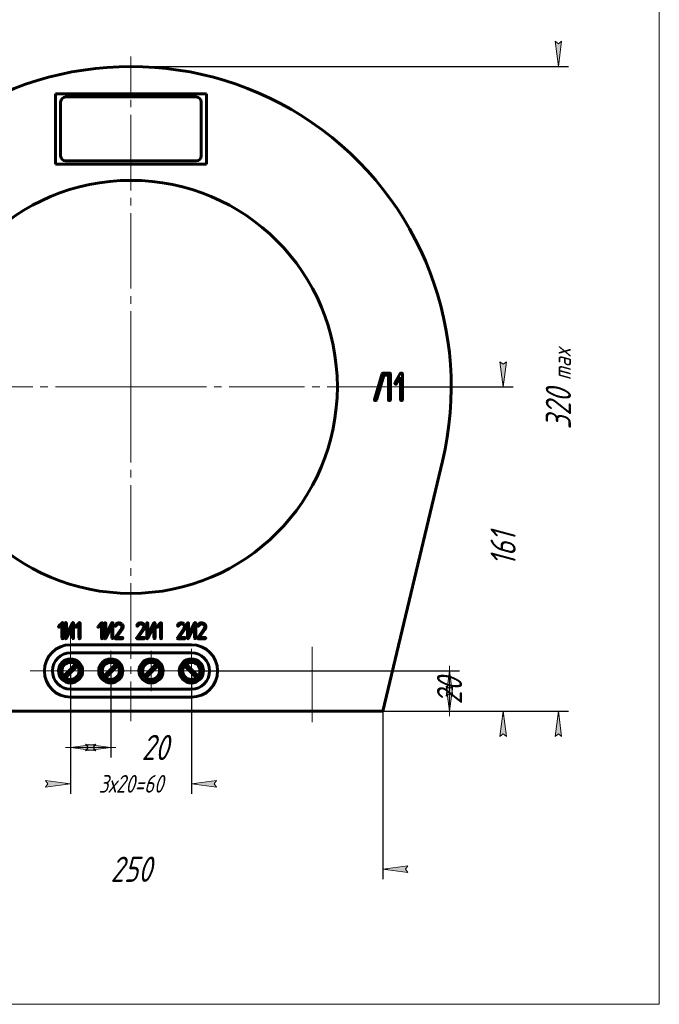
# Model space of a CAD drawing. Header units: millimetres. Extents: x 0 to 210, y 0 to 297.
# Tile 2 of 3: x 83 to 210, y 0 to 195. Entities that reach past the tile are written whole.
import ezdxf

# ---------------------------------------------------------------- set-up
doc = ezdxf.new("R2010")
doc.units = ezdxf.units.MM
for name, pattern in [('K5LT_AXLED', [19.5, 15, -1.5, 1.5, -1.5]), ('K5LT_BASIC', [0]), ('K5LT_THIN', [0])]:
    doc.linetypes.add(name, pattern=pattern)
doc.layers.add('Системный слой', color=7, linetype='Continuous')
doc.styles.add('KDIMTEXTSTYLE', font='GOST_AU.SHX', dxfattribs={"width": 0.96, "oblique": 15, "height": 5})
doc.dimstyles.new('KDIMSTYLE (0.40)', dxfattribs={"dimtxt": 5, "dimasz": 1, "dimexe": 2, "dimexo": 0, "dimgap": 1, "dimtad": 1, "dimlfac": 2.5, "dimtxsty": 'KDIMTEXTSTYLE', "dimsah": 1, "dimcen": 0, "dimdle": 1, "dimadec": 0, "dimazin": 0, "dimtfac": 0.667, "dimtmove": 0, "dimatfit": 3, "dimfxl": 1, "dimtvp": 1, "dimtolj": 1, "dimtzin": 0, "dimarcsym": 0})

# ---------------------------------------------------------------- blocks, each defined once
blk = doc.blocks.new('U0')
at = {"layer": 'Системный слой', "color": 30, "linetype": 'K5LT_AXLED', "lineweight": 18, "true_color": 0xff8000}
for q in [(105.05, 188.17), (39.48, 122.58), (170.65, 122.58), (105.05, 56.18)]:
    blk.add_line((105.05, 122.58), q, dxfattribs=at)
blk = doc.blocks.new('U1')
at = {"layer": 'Системный слой', "color": 30, "linetype": 'K5LT_AXLED', "lineweight": 18, "true_color": 0xff8000}
for q in [(93.05, 70.58), (88.65, 66.18), (97.45, 66.18), (93.05, 61.77)]:
    blk.add_line((93.05, 66.18), q, dxfattribs=at)
blk = doc.blocks.new('U2')
at = {"layer": 'Системный слой', "color": 30, "linetype": 'K5LT_AXLED', "lineweight": 18, "true_color": 0xff8000}
for q in [(93.05, 70.18), (89.05, 66.18), (97.05, 66.18), (93.05, 62.18)]:
    blk.add_line((93.05, 66.18), q, dxfattribs=at)
blk = doc.blocks.new('U3')
at = {"layer": 'Системный слой', "color": 30, "linetype": 'K5LT_AXLED', "lineweight": 18, "true_color": 0xff8000}
for q in [(93.05, 69.98), (89.25, 66.18), (96.85, 66.18), (93.05, 62.38)]:
    blk.add_line((93.05, 66.18), q, dxfattribs=at)
blk = doc.blocks.new('U4')
at = {"layer": 'Системный слой', "color": 30, "linetype": 'K5LT_AXLED', "lineweight": 18, "true_color": 0xff8000}
for q in [(93.05, 69.38), (89.85, 66.18), (96.25, 66.18), (93.05, 62.98)]:
    blk.add_line((93.05, 66.18), q, dxfattribs=at)
blk = doc.blocks.new('U5')
at = {"layer": 'Системный слой', "color": 30, "linetype": 'K5LT_AXLED', "lineweight": 18, "true_color": 0xff8000}
for q in [(93.05, 69.18), (90.05, 66.18), (96.05, 66.18), (93.05, 63.18)]:
    blk.add_line((93.05, 66.18), q, dxfattribs=at)
blk = doc.blocks.new('U6')
at = {"layer": 'Системный слой', "color": 30, "linetype": 'K5LT_AXLED', "lineweight": 18, "true_color": 0xff8000}
for q in [(93.05, 74.18), (85.05, 66.18), (101.05, 66.18), (93.05, 58.18)]:
    blk.add_line((93.05, 66.18), q, dxfattribs=at)
blk = doc.blocks.new('U7')
at = {"layer": 'Системный слой', "color": 30, "linetype": 'K5LT_AXLED', "lineweight": 18, "true_color": 0xff8000}
for q in [(117.05, 70.58), (112.65, 66.18), (121.45, 66.18), (117.05, 61.77)]:
    blk.add_line((117.05, 66.18), q, dxfattribs=at)
blk = doc.blocks.new('U8')
at = {"layer": 'Системный слой', "color": 30, "linetype": 'K5LT_AXLED', "lineweight": 18, "true_color": 0xff8000}
for q in [(117.05, 70.18), (113.05, 66.18), (121.05, 66.18), (117.05, 62.18)]:
    blk.add_line((117.05, 66.18), q, dxfattribs=at)
blk = doc.blocks.new('U9')
at = {"layer": 'Системный слой', "color": 30, "linetype": 'K5LT_AXLED', "lineweight": 18, "true_color": 0xff8000}
for q in [(117.05, 69.98), (113.25, 66.18), (120.85, 66.18), (117.05, 62.38)]:
    blk.add_line((117.05, 66.18), q, dxfattribs=at)
blk = doc.blocks.new('U10')
at = {"layer": 'Системный слой', "color": 30, "linetype": 'K5LT_AXLED', "lineweight": 18, "true_color": 0xff8000}
for q in [(117.05, 69.38), (113.85, 66.18), (120.25, 66.18), (117.05, 62.98)]:
    blk.add_line((117.05, 66.18), q, dxfattribs=at)
blk = doc.blocks.new('U11')
at = {"layer": 'Системный слой', "color": 30, "linetype": 'K5LT_AXLED', "lineweight": 18, "true_color": 0xff8000}
for q in [(117.05, 69.18), (114.05, 66.18), (120.05, 66.18), (117.05, 63.18)]:
    blk.add_line((117.05, 66.18), q, dxfattribs=at)
blk = doc.blocks.new('U12')
at = {"layer": 'Системный слой', "color": 30, "linetype": 'K5LT_AXLED', "lineweight": 18, "true_color": 0xff8000}
for q in [(101.05, 70.18), (97.05, 66.18), (105.05, 66.18), (101.05, 62.18)]:
    blk.add_line((101.05, 66.18), q, dxfattribs=at)
blk = doc.blocks.new('U13')
at = {"layer": 'Системный слой', "color": 30, "linetype": 'K5LT_AXLED', "lineweight": 18, "true_color": 0xff8000}
for q in [(101.05, 69.98), (97.25, 66.18), (104.85, 66.18), (101.05, 62.38)]:
    blk.add_line((101.05, 66.18), q, dxfattribs=at)
blk = doc.blocks.new('U14')
at = {"layer": 'Системный слой', "color": 30, "linetype": 'K5LT_AXLED', "lineweight": 18, "true_color": 0xff8000}
for q in [(101.05, 69.38), (97.85, 66.18), (104.25, 66.18), (101.05, 62.98)]:
    blk.add_line((101.05, 66.18), q, dxfattribs=at)
blk = doc.blocks.new('U15')
at = {"layer": 'Системный слой', "color": 30, "linetype": 'K5LT_AXLED', "lineweight": 18, "true_color": 0xff8000}
for q in [(101.05, 69.18), (98.05, 66.18), (104.05, 66.18), (101.05, 63.18)]:
    blk.add_line((101.05, 66.18), q, dxfattribs=at)
blk = doc.blocks.new('U16')
at = {"layer": 'Системный слой', "color": 30, "linetype": 'K5LT_AXLED', "lineweight": 18, "true_color": 0xff8000}
for q in [(109.05, 70.18), (105.05, 66.18), (113.05, 66.18), (109.05, 62.18)]:
    blk.add_line((109.05, 66.18), q, dxfattribs=at)
blk = doc.blocks.new('U17')
at = {"layer": 'Системный слой', "color": 30, "linetype": 'K5LT_AXLED', "lineweight": 18, "true_color": 0xff8000}
for q in [(109.05, 69.98), (105.25, 66.18), (112.85, 66.18), (109.05, 62.38)]:
    blk.add_line((109.05, 66.18), q, dxfattribs=at)
blk = doc.blocks.new('U18')
at = {"layer": 'Системный слой', "color": 30, "linetype": 'K5LT_AXLED', "lineweight": 18, "true_color": 0xff8000}
for q in [(109.05, 69.38), (105.85, 66.18), (112.25, 66.18), (109.05, 62.98)]:
    blk.add_line((109.05, 66.18), q, dxfattribs=at)
blk = doc.blocks.new('U19')
at = {"layer": 'Системный слой', "color": 30, "linetype": 'K5LT_AXLED', "lineweight": 18, "true_color": 0xff8000}
for q in [(109.05, 69.18), (106.05, 66.18), (112.05, 66.18), (109.05, 63.18)]:
    blk.add_line((109.05, 66.18), q, dxfattribs=at)
blk = doc.blocks.new('U24')
at = {"layer": 'Системный слой', "color": 5, "linetype": 'K5LT_BASIC', "lineweight": 60, "true_color": 0x0000ff}
for p, q in [((154.95, 125.2), (153.43, 120.05)), ((156.43, 125.31), (155.1, 125.31)), ((156.59, 120), (156.59, 125.15)), ((158.54, 125.23), (157.47, 123.37)), ((158.83, 125.31), (158.68, 125.31)), ((158.99, 120), (158.99, 125.15)), ((155.25, 124.8), (153.82, 119.95)), ((156.03, 124.91), (155.4, 124.91)), ((156.19, 120), (156.19, 124.75)), ((157.53, 123.16), (157.59, 123.11)), ((158.59, 124.51), (157.81, 123.17)), ((158.59, 120), (158.59, 124.51)), ((153.58, 119.84), (153.66, 119.84)), ((156.35, 119.84), (156.43, 119.84)), ((158.75, 119.84), (158.83, 119.84))]:
    blk.add_line(p, q, dxfattribs=at)
for centre, start, end in [((155.1, 125.15), 90, 163.5179), ((156.43, 125.15), 0, 90), ((158.68, 125.15), 90, 149.9277), ((158.83, 125.15), 0, 90), ((155.4, 124.75), 90, 163.5179), ((156.03, 124.75), 0, 90), ((157.61, 123.29), 149.9277, 239.9277), ((157.67, 123.25), 239.9277, 329.9277), ((153.58, 120), 163.5179, 270), ((153.66, 120), 270, 343.5179), ((156.35, 120), 180, 270), ((156.43, 120), 270, 0), ((158.75, 120), 180, 270), ((158.83, 120), 270, 0)]:
    blk.add_arc(centre, 0.16, start, end, dxfattribs=at)
blk = doc.blocks.new('U25')
at = {"layer": 'Системный слой', "color": 30, "linetype": 'K5LT_AXLED', "lineweight": 18, "true_color": 0xff8000}
for p, q in [((93.05, 63.28), (93.05, 69.08)), ((95.95, 66.18), (90.15, 66.18))]:
    blk.add_line(p, q, dxfattribs=at)
at = {"layer": 'Системный слой', "color": 5, "linetype": 'K5LT_BASIC', "lineweight": 60, "true_color": 0x0000ff}
for p, q in [((94.07, 67.54), (91.69, 65.16)), ((92.03, 64.82), (94.41, 67.2))]:
    blk.add_line(p, q, dxfattribs=at)
blk.add_circle((93.05, 66.18), 1.7, dxfattribs=at)
blk = doc.blocks.new('U26')
at = {"layer": 'Системный слой', "color": 30, "linetype": 'K5LT_AXLED', "lineweight": 18, "true_color": 0xff8000}
for p, q in [((117.05, 63.28), (117.05, 69.08)), ((114.15, 66.18), (119.95, 66.18))]:
    blk.add_line(p, q, dxfattribs=at)
at = {"layer": 'Системный слой', "color": 5, "linetype": 'K5LT_BASIC', "lineweight": 60, "true_color": 0x0000ff}
for p, q in [((118.07, 64.82), (115.69, 67.2)), ((116.03, 67.54), (118.41, 65.16))]:
    blk.add_line(p, q, dxfattribs=at)
blk.add_circle((117.05, 66.18), 1.7, dxfattribs=at)
blk = doc.blocks.new('U27')
at = {"layer": 'Системный слой', "color": 30, "linetype": 'K5LT_AXLED', "lineweight": 18, "true_color": 0xff8000}
for p, q in [((101.05, 63.28), (101.05, 69.08)), ((103.95, 66.18), (98.15, 66.18))]:
    blk.add_line(p, q, dxfattribs=at)
at = {"layer": 'Системный слой', "color": 5, "linetype": 'K5LT_BASIC', "lineweight": 60, "true_color": 0x0000ff}
for p, q in [((102.07, 67.54), (99.69, 65.16)), ((100.03, 64.82), (102.41, 67.2))]:
    blk.add_line(p, q, dxfattribs=at)
blk.add_circle((101.05, 66.18), 1.7, dxfattribs=at)
blk = doc.blocks.new('U28')
at = {"layer": 'Системный слой', "color": 30, "linetype": 'K5LT_AXLED', "lineweight": 18, "true_color": 0xff8000}
for p, q in [((109.05, 63.28), (109.05, 69.08)), ((111.95, 66.18), (106.15, 66.18))]:
    blk.add_line(p, q, dxfattribs=at)
at = {"layer": 'Системный слой', "color": 5, "linetype": 'K5LT_BASIC', "lineweight": 60, "true_color": 0x0000ff}
for p, q in [((110.07, 67.54), (107.69, 65.16)), ((108.03, 64.82), (110.41, 67.2))]:
    blk.add_line(p, q, dxfattribs=at)
blk.add_circle((109.05, 66.18), 1.7, dxfattribs=at)
blk = doc.blocks.new('U30')
at = {"layer": 'Системный слой', "color": 5, "linetype": 'K5LT_BASIC', "lineweight": 60, "true_color": 0x0000ff}
for p, q in [((90.66, 75), (90.65, 74.97)), ((90.68, 75.05), (90.66, 75)), ((91.39, 75.74), (90.68, 75.05)), ((90.85, 74.89), (91.35, 75.38)), ((91.35, 75.38), (91.35, 72.68)), ((91.59, 72.68), (91.59, 75.66)), ((92, 75.67), (92, 72.7)), ((92.12, 75.79), (92.1, 75.79)), ((92.22, 72.66), (93.42, 75.16)), ((93.44, 75.73), (92.24, 73.23)), ((92.24, 73.23), (92.24, 75.67)), ((93.42, 75.16), (93.42, 72.71)), ((93.55, 75.81), (93.52, 75.8)), ((93.62, 75.78), (93.55, 75.81)), ((93.66, 75.68), (93.66, 75.7)), ((93.66, 72.71), (93.66, 75.68)), ((94.06, 75.05), (94.03, 75)), ((94.03, 75), (94.03, 74.97)), ((94.77, 75.74), (94.06, 75.05)), ((94.23, 74.89), (94.73, 75.38)), ((94.73, 75.38), (94.73, 72.68)), ((94.97, 72.68), (94.97, 75.66)), ((91.35, 72.68), (91.35, 72.66)), ((91.35, 72.66), (91.39, 72.6)), ((91.56, 72.6), (91.56, 72.6)), ((92, 72.7), (92.01, 72.65)), ((92.01, 72.65), (92.03, 72.61)), ((92.11, 72.57), (92.15, 72.58)), ((93.42, 72.71), (93.43, 72.69)), ((93.43, 72.69), (93.46, 72.62)), ((93.63, 72.62), (93.63, 72.62)), ((94.73, 72.68), (94.73, 72.66)), ((94.73, 72.66), (94.77, 72.6)), ((94.93, 72.6), (94.94, 72.6))]:
    blk.add_line(p, q, dxfattribs=at)
for centre, radius, start, end in [((90.76, 74.97), 0.115, 180, 202.8047), ((90.77, 74.97), 0.119, 202.8047, 225.1965), ((90.77, 74.97), 0.122, 225.1965, 247.556), ((90.77, 74.97), 0.121, 247.556, 270), ((90.77, 74.96), 0.106, 270, 293.1062), ((90.76, 74.98), 0.128, 293.1062, 314.0926), ((91.47, 75.66), 0.112, 111.9461, 134.3925), ((91.47, 75.66), 0.117, 90, 111.9461), ((91.47, 75.65), 0.13, 67.7092, 90), ((91.47, 75.65), 0.127, 45.1928, 67.7092), ((91.49, 75.67), 0.097, 21.6574, 45.1928), ((91.47, 75.66), 0.114, 0, 21.6574), ((92.14, 75.64), 0.152, 139.9239, 156.6135), ((92.08, 75.67), 0.0781, 156.6135, 180), ((92.14, 75.64), 0.152, 122.6988, 139.9239), ((92.12, 75.69), 0.0983, 101.2626, 122.6988), ((92.12, 75.66), 0.124, 67.5453, 90), ((92.11, 75.66), 0.133, 45.9139, 67.5453), ((92.14, 75.69), 0.09, 21.0721, 45.9139), ((92.11, 75.67), 0.125, 0, 21.0721), ((93.61, 75.63), 0.199, 133.8926, 152.5126), ((93.55, 75.7), 0.108, 108.5162, 133.8926), ((93.52, 75.67), 0.141, 29.5108, 49.278), ((93.54, 75.68), 0.122, 8.285, 29.5108), ((94.14, 74.97), 0.115, 180, 202.8047), ((94.14, 74.97), 0.119, 202.8047, 225.1965), ((94.15, 74.97), 0.122, 225.1965, 247.556), ((94.15, 74.97), 0.121, 247.556, 270), ((94.15, 74.96), 0.106, 270, 293.1062), ((94.14, 74.98), 0.128, 293.1062, 314.0926), ((94.85, 75.66), 0.112, 111.9461, 134.3925), ((94.85, 75.66), 0.117, 90, 111.9461), ((94.85, 75.65), 0.13, 67.7092, 90), ((94.85, 75.65), 0.127, 45.1928, 67.7092), ((94.87, 75.67), 0.097, 21.6574, 45.1928), ((94.85, 75.66), 0.114, 0, 21.6574), ((91.66, 73.22), 0.676, 246.0531, 251.733), ((91.47, 72.64), 0.0659, 251.733, 270), ((91.47, 72.73), 0.162, 270, 287.7897), ((91.49, 72.68), 0.109, 287.7897, 309.5069), ((91.49, 72.67), 0.0992, 315.5364, 339.8657), ((91.44, 72.68), 0.144, 339.8657, 0), ((92.12, 72.7), 0.133, 226.0116, 246.3238), ((92.11, 72.67), 0.0981, 246.3238, 270), ((92.11, 72.68), 0.107, 291.2786, 316.7186), ((92.03, 72.76), 0.22, 316.7186, 334.3522), ((93.73, 73.24), 0.678, 246.1553, 251.815), ((93.54, 72.66), 0.0662, 251.815, 270), ((93.54, 72.76), 0.162, 270, 287.7898), ((93.56, 72.71), 0.109, 287.7898, 309.507), ((93.56, 72.69), 0.0989, 315.5098, 339.8258), ((93.52, 72.71), 0.143, 339.8258, 0), ((95.04, 73.22), 0.676, 246.0531, 251.733), ((94.85, 72.64), 0.0659, 251.733, 270), ((94.85, 72.73), 0.162, 270, 287.7897), ((94.86, 72.68), 0.109, 287.7897, 309.5069), ((94.87, 72.67), 0.0992, 315.5364, 339.8657), ((94.82, 72.68), 0.144, 339.8657, 0)]:
    blk.add_arc(centre, radius, start, end, dxfattribs=at)
blk = doc.blocks.new('U31')
at = {"layer": 'Системный слой', "color": 5, "linetype": 'K5LT_BASIC', "lineweight": 60, "true_color": 0x0000ff}
for p, q in [((98.49, 74.98), (98.48, 74.95)), ((98.52, 75.03), (98.49, 74.98)), ((99.22, 75.72), (98.52, 75.03)), ((98.68, 74.87), (99.18, 75.36)), ((99.18, 75.36), (99.18, 72.68)), ((99.42, 72.68), (99.42, 75.64)), ((99.82, 75.65), (99.82, 72.7)), ((99.94, 75.76), (99.92, 75.76)), ((100.05, 72.66), (101.24, 75.14)), ((101.25, 75.7), (100.06, 73.23)), ((100.06, 73.23), (100.06, 75.65)), ((101.24, 75.14), (101.24, 72.71)), ((101.37, 75.78), (101.33, 75.78)), ((101.43, 75.76), (101.37, 75.78)), ((101.47, 75.65), (101.47, 75.68)), ((101.47, 72.71), (101.47, 75.65)), ((103.15, 74.63), (101.85, 72.75)), ((101.88, 75.2), (101.87, 75.16)), ((102.17, 72.8), (103.35, 74.5)), ((103.2, 74.72), (103.15, 74.63)), ((103.24, 74.8), (103.2, 74.72)), ((99.18, 72.68), (99.18, 72.66)), ((99.18, 72.66), (99.22, 72.6)), ((99.38, 72.6), (99.39, 72.6)), ((99.82, 72.7), (99.83, 72.65)), ((99.83, 72.65), (99.85, 72.61)), ((99.93, 72.57), (99.97, 72.58)), ((101.24, 72.71), (101.24, 72.68)), ((101.24, 72.68), (101.27, 72.62)), ((101.44, 72.62), (101.44, 72.62)), ((101.84, 72.69), (101.84, 72.65)), ((101.84, 72.65), (101.87, 72.61)), ((101.95, 72.57), (103.36, 72.57)), ((103.36, 72.8), (102.17, 72.8)), ((103.48, 72.69), (103.48, 72.69))]:
    blk.add_line(p, q, dxfattribs=at)
for centre, radius, start, end in [((98.59, 74.95), 0.114, 180, 202.8047), ((98.6, 74.95), 0.118, 202.8047, 225.1965), ((98.6, 74.96), 0.121, 225.1965, 247.556), ((98.6, 74.96), 0.12, 247.556, 270), ((98.6, 74.94), 0.105, 270, 293.1062), ((98.59, 74.96), 0.127, 293.1062, 314.0926), ((99.29, 75.64), 0.111, 111.9461, 134.3925), ((99.3, 75.64), 0.116, 90, 111.9461), ((99.3, 75.62), 0.129, 67.7092, 90), ((99.3, 75.63), 0.126, 45.1928, 67.7092), ((99.32, 75.65), 0.0963, 21.6574, 45.1928), ((99.3, 75.64), 0.113, 0, 21.6574), ((99.9, 75.65), 0.0775, 156.6135, 180), ((99.97, 75.62), 0.151, 139.9239, 156.6135), ((99.97, 75.62), 0.151, 122.6988, 139.9239), ((99.94, 75.67), 0.0976, 101.2626, 122.6988), ((99.94, 75.64), 0.123, 67.5453, 90), ((99.94, 75.63), 0.132, 45.9139, 67.5453), ((99.97, 75.66), 0.0893, 21.0721, 45.9139), ((99.93, 75.65), 0.124, 0, 21.0721), ((101.43, 75.61), 0.198, 133.8926, 152.5126), ((101.36, 75.68), 0.107, 108.5162, 133.8926), ((101.34, 75.65), 0.14, 29.5108, 49.278), ((101.35, 75.66), 0.121, 8.285, 29.5108), ((101.99, 75.16), 0.111, 180, 201.6784), ((102.78, 74.88), 0.952, 143.1937, 160.2152), ((101.97, 75.16), 0.0951, 201.6784, 225.0978), ((101.99, 75.18), 0.124, 225.0978, 248.3328), ((102, 75.2), 0.142, 248.3328, 270), ((101.95, 75.36), 0.309, 279.5971, 287.1175), ((102.57, 75.04), 0.695, 123.2419, 143.1937), ((101.99, 75.22), 0.16, 287.1175, 297.5927), ((101.99, 75.17), 0.118, 306.9065, 340.2758), ((102.96, 74.77), 0.924, 147.5064, 157.4756), ((102.64, 74.98), 0.543, 134.4961, 147.5064), ((102.58, 75.03), 0.705, 106.042, 123.6788), ((102.6, 75.01), 0.496, 111.2736, 134.4961), ((102.62, 74.89), 0.851, 90, 106.042), ((102.64, 74.93), 0.59, 90, 111.2736), ((102.62, 74.82), 0.919, 69.8335, 90), ((102.64, 74.85), 0.669, 69.7444, 90), ((102.63, 74.84), 0.677, 49.6134, 69.7444), ((102.6, 74.77), 0.973, 50.2467, 69.8335), ((102.65, 74.84), 0.667, 44.7573, 50.7964), ((102.74, 74.92), 0.544, 38.0675, 44.7573), ((102.8, 74.97), 0.469, 18.9306, 38.0675), ((102.68, 74.87), 0.853, 29.2093, 50.0464), ((102.79, 74.97), 0.479, 0, 18.9306), ((102.75, 74.97), 0.52, 340.7891, 345.5428), ((102.76, 74.97), 0.503, 345.5428, 350.3744), ((102.77, 74.97), 0.502, 350.3744, 355.2162), ((102.75, 74.97), 0.514, 355.2162, 0), ((101.95, 75.38), 1.65, 327.6746, 333.3261), ((102.87, 74.97), 0.638, 5.0663, 29.2093), ((102.73, 74.99), 0.774, 333.3261, 341.5745), ((102.81, 74.97), 0.695, 341.5745, 350.7362), ((102.82, 74.96), 0.68, 350.7362, 0), ((102.8, 74.97), 0.706, 2.5021, 5.0663), ((102.76, 74.96), 0.742, 0, 2.5021), ((99.49, 73.21), 0.671, 246.0531, 251.733), ((99.3, 72.64), 0.0654, 251.733, 270), ((99.3, 72.73), 0.161, 270, 287.7897), ((99.31, 72.68), 0.108, 287.7897, 309.5069), ((99.32, 72.67), 0.0985, 315.5364, 339.8657), ((99.27, 72.68), 0.143, 339.8657, 0), ((99.94, 72.7), 0.132, 226.0116, 246.3238), ((99.93, 72.67), 0.0974, 246.3238, 270), ((99.93, 72.68), 0.106, 291.2786, 316.7186), ((99.85, 72.75), 0.218, 316.7186, 334.3522), ((101.55, 73.24), 0.673, 246.1553, 251.815), ((101.36, 72.66), 0.0657, 251.815, 270), ((101.36, 72.76), 0.161, 270, 287.7898), ((101.37, 72.71), 0.108, 287.7898, 309.507), ((101.37, 72.69), 0.0981, 315.5098, 339.8258), ((101.33, 72.71), 0.142, 339.8258, 0), ((101.93, 72.7), 0.0918, 144.9977, 181.0642), ((101.98, 72.73), 0.161, 227.8037, 246.2033), ((101.95, 72.67), 0.0969, 246.2033, 270), ((103.36, 72.7), 0.0942, 65.3914, 90), ((103.36, 72.71), 0.137, 270, 290.8273), ((103.34, 72.66), 0.148, 45.7876, 65.3914), ((103.37, 72.67), 0.0925, 290.8273, 316.2783), ((103.34, 72.66), 0.144, 27.8024, 45.7876), ((103.35, 72.7), 0.133, 316.2783, 336.931), ((103.39, 72.69), 0.0859, 4.4337, 27.8024), ((103.37, 72.69), 0.107, 336.931, 0)]:
    blk.add_arc(centre, radius, start, end, dxfattribs=at)
blk = doc.blocks.new('U32')
at = {"layer": 'Системный слой', "color": 5, "linetype": 'K5LT_BASIC', "lineweight": 60, "true_color": 0x0000ff}
for p, q in [((107.49, 74.63), (106.19, 72.75)), ((106.22, 75.2), (106.21, 75.16)), ((106.51, 72.8), (107.68, 74.5)), ((107.54, 74.72), (107.49, 74.63)), ((107.58, 74.8), (107.54, 74.72)), ((108.18, 75.65), (108.18, 72.7)), ((108.3, 75.76), (108.28, 75.76)), ((108.41, 72.66), (109.6, 75.14)), ((109.61, 75.7), (108.42, 73.23)), ((108.42, 73.23), (108.42, 75.65)), ((109.6, 75.14), (109.6, 72.71)), ((109.73, 75.78), (109.69, 75.78)), ((109.79, 75.76), (109.73, 75.78)), ((109.84, 75.65), (109.83, 75.68)), ((109.84, 72.71), (109.84, 75.65)), ((110.21, 74.98), (110.2, 74.95)), ((110.23, 75.03), (110.21, 74.98)), ((110.93, 75.72), (110.23, 75.03)), ((110.4, 74.87), (110.9, 75.36)), ((110.9, 75.36), (110.9, 72.68)), ((111.13, 72.68), (111.13, 75.64)), ((106.17, 72.69), (106.18, 72.65)), ((106.18, 72.65), (106.21, 72.61)), ((106.29, 72.57), (107.7, 72.57)), ((107.7, 72.8), (106.51, 72.8)), ((107.81, 72.69), (107.81, 72.69)), ((108.18, 72.7), (108.19, 72.65)), ((108.19, 72.65), (108.22, 72.61)), ((108.29, 72.57), (108.33, 72.58)), ((109.6, 72.71), (109.6, 72.68)), ((109.6, 72.68), (109.64, 72.62)), ((109.8, 72.62), (109.81, 72.62)), ((110.9, 72.68), (110.9, 72.66)), ((110.9, 72.66), (110.93, 72.6)), ((111.1, 72.6), (111.1, 72.6))]:
    blk.add_line(p, q, dxfattribs=at)
for centre, radius, start, end in [((106.32, 75.16), 0.111, 180, 201.6784), ((107.11, 74.88), 0.952, 143.1937, 160.2152), ((106.31, 75.16), 0.0951, 201.6784, 225.0978), ((106.33, 75.18), 0.124, 225.0978, 248.3328), ((106.33, 75.2), 0.142, 248.3328, 270), ((106.28, 75.36), 0.309, 279.5971, 287.1175), ((106.91, 75.04), 0.695, 123.2419, 143.1937), ((106.33, 75.22), 0.16, 287.1175, 297.5927), ((106.33, 75.17), 0.118, 306.9065, 340.2758), ((107.29, 74.77), 0.924, 147.5064, 157.4756), ((106.97, 74.98), 0.543, 134.4961, 147.5064), ((106.92, 75.03), 0.705, 106.042, 123.6788), ((106.94, 75.01), 0.496, 111.2736, 134.4961), ((106.96, 74.89), 0.851, 90, 106.042), ((106.97, 74.93), 0.59, 90, 111.2736), ((106.96, 74.82), 0.919, 69.8335, 90), ((106.97, 74.85), 0.669, 69.7444, 90), ((106.97, 74.84), 0.677, 49.6134, 69.7444), ((106.94, 74.77), 0.973, 50.2467, 69.8335), ((106.99, 74.84), 0.667, 44.7573, 50.7964), ((107.08, 74.92), 0.544, 38.0675, 44.7573), ((107.14, 74.97), 0.469, 18.9306, 38.0675), ((107.01, 74.87), 0.853, 29.2093, 50.0464), ((107.13, 74.97), 0.479, 0, 18.9306), ((107.09, 74.97), 0.52, 340.7891, 345.5428), ((107.1, 74.97), 0.503, 345.5428, 350.3744), ((107.09, 74.97), 0.514, 355.2162, 0), ((107.1, 74.97), 0.502, 350.3744, 355.2162), ((106.29, 75.38), 1.65, 327.6746, 333.3261), ((107.2, 74.97), 0.638, 5.0663, 29.2093), ((107.07, 74.99), 0.774, 333.3261, 341.5745), ((107.15, 74.97), 0.695, 341.5745, 350.7362), ((107.16, 74.96), 0.68, 350.7362, 0), ((107.13, 74.97), 0.706, 2.5021, 5.0663), ((107.1, 74.96), 0.742, 0, 2.5021), ((108.26, 75.65), 0.0775, 156.6135, 180), ((108.33, 75.62), 0.151, 139.9239, 156.6135), ((108.33, 75.62), 0.151, 122.6988, 139.9239), ((108.3, 75.67), 0.0976, 101.2626, 122.6988), ((108.3, 75.64), 0.123, 67.5453, 90), ((108.3, 75.63), 0.132, 45.9139, 67.5453), ((108.33, 75.66), 0.0893, 21.0721, 45.9139), ((108.3, 75.65), 0.124, 0, 21.0721), ((109.79, 75.61), 0.198, 133.8926, 152.5126), ((109.73, 75.68), 0.107, 108.5162, 133.8926), ((109.7, 75.65), 0.14, 29.5108, 49.278), ((109.71, 75.66), 0.121, 8.285, 29.5108), ((110.31, 74.95), 0.114, 180, 202.8047), ((110.31, 74.95), 0.118, 202.8047, 225.1965), ((110.32, 74.96), 0.121, 225.1965, 247.556), ((110.32, 74.96), 0.12, 247.556, 270), ((110.32, 74.94), 0.105, 270, 293.1062), ((110.31, 74.96), 0.127, 293.1062, 314.0926), ((111.01, 75.64), 0.111, 111.9461, 134.3925), ((111.01, 75.64), 0.116, 90, 111.9461), ((111.01, 75.62), 0.129, 67.7092, 90), ((111.01, 75.63), 0.126, 45.1928, 67.7092), ((111.04, 75.65), 0.0963, 21.6574, 45.1928), ((111.02, 75.64), 0.113, 0, 21.6574), ((106.27, 72.7), 0.0918, 144.9977, 181.0642), ((106.31, 72.73), 0.161, 227.8037, 246.2033), ((106.29, 72.67), 0.0969, 246.2033, 270), ((107.7, 72.7), 0.0942, 65.3914, 90), ((107.7, 72.71), 0.137, 270, 290.8273), ((107.67, 72.66), 0.148, 45.7876, 65.3914), ((107.71, 72.67), 0.0925, 290.8273, 316.2783), ((107.68, 72.66), 0.144, 27.8024, 45.7876), ((107.68, 72.7), 0.133, 316.2783, 336.931), ((107.73, 72.69), 0.0859, 4.4337, 27.8024), ((107.71, 72.69), 0.107, 336.931, 0), ((108.31, 72.7), 0.132, 226.0116, 246.3238), ((108.29, 72.67), 0.0974, 246.3238, 270), ((108.29, 72.68), 0.106, 291.2786, 316.7186), ((108.21, 72.75), 0.218, 316.7186, 334.3522), ((109.91, 73.24), 0.673, 246.1553, 251.815), ((109.72, 72.66), 0.0657, 251.815, 270), ((109.72, 72.76), 0.161, 270, 287.7898), ((109.73, 72.71), 0.108, 287.7898, 309.507), ((109.74, 72.69), 0.0981, 315.5098, 339.8258), ((109.69, 72.71), 0.142, 339.8258, 0), ((111.2, 73.21), 0.671, 246.0531, 251.733), ((111.01, 72.64), 0.0654, 251.733, 270), ((111.01, 72.73), 0.161, 270, 287.7897), ((111.03, 72.68), 0.108, 287.7897, 309.5069), ((111.03, 72.67), 0.0985, 315.5364, 339.8657), ((110.99, 72.68), 0.143, 339.8657, 0)]:
    blk.add_arc(centre, radius, start, end, dxfattribs=at)
blk = doc.blocks.new('U33')
at = {"layer": 'Системный слой', "color": 5, "linetype": 'K5LT_BASIC', "lineweight": 60, "true_color": 0x0000ff}
for p, q in [((115.58, 74.63), (114.28, 72.75)), ((114.31, 75.2), (114.3, 75.16)), ((114.6, 72.8), (115.77, 74.5)), ((115.63, 74.72), (115.58, 74.63)), ((115.67, 74.8), (115.63, 74.72)), ((116.28, 75.65), (116.28, 72.7)), ((116.39, 75.76), (116.37, 75.76)), ((116.5, 72.66), (117.69, 75.14)), ((117.7, 75.7), (116.51, 73.23)), ((116.51, 73.23), (116.51, 75.65)), ((117.69, 75.14), (117.69, 72.71)), ((117.82, 75.78), (117.78, 75.78)), ((117.88, 75.76), (117.82, 75.78)), ((117.93, 75.65), (117.93, 75.68)), ((117.93, 72.71), (117.93, 75.65)), ((119.61, 74.63), (118.31, 72.75)), ((118.33, 75.2), (118.33, 75.16)), ((118.63, 72.8), (119.8, 74.5)), ((119.66, 74.72), (119.61, 74.63)), ((119.69, 74.8), (119.66, 74.72)), ((114.26, 72.69), (114.27, 72.65)), ((114.27, 72.65), (114.3, 72.61)), ((114.38, 72.57), (115.79, 72.57)), ((115.79, 72.8), (114.6, 72.8)), ((115.9, 72.69), (115.9, 72.69)), ((116.28, 72.7), (116.28, 72.65)), ((116.28, 72.65), (116.31, 72.61)), ((116.38, 72.57), (116.42, 72.58)), ((117.69, 72.71), (117.69, 72.68)), ((117.69, 72.68), (117.73, 72.62)), ((117.89, 72.62), (117.9, 72.62)), ((118.29, 72.69), (118.3, 72.65)), ((118.3, 72.65), (118.32, 72.61)), ((118.4, 72.57), (119.81, 72.57)), ((119.81, 72.8), (118.63, 72.8)), ((119.93, 72.69), (119.93, 72.69))]:
    blk.add_line(p, q, dxfattribs=at)
for centre, radius, start, end in [((114.41, 75.16), 0.111, 180, 201.6784), ((115.2, 74.88), 0.952, 143.1937, 160.2152), ((114.4, 75.16), 0.0951, 201.6784, 225.0978), ((114.42, 75.18), 0.124, 225.0978, 248.3328), ((114.43, 75.2), 0.142, 248.3328, 270), ((114.37, 75.36), 0.309, 279.5971, 287.1175), ((115, 75.04), 0.695, 123.2419, 143.1937), ((114.42, 75.22), 0.16, 287.1175, 297.5927), ((114.42, 75.17), 0.118, 306.9065, 340.2758), ((115.39, 74.77), 0.924, 147.5064, 157.4756), ((115.06, 74.98), 0.543, 134.4961, 147.5064), ((115.01, 75.03), 0.705, 106.042, 123.6788), ((115.03, 75.01), 0.496, 111.2736, 134.4961), ((115.05, 74.89), 0.851, 90, 106.042), ((115.07, 74.93), 0.59, 90, 111.2736), ((115.05, 74.82), 0.919, 69.8335, 90), ((115.07, 74.85), 0.669, 69.7444, 90), ((115.06, 74.84), 0.677, 49.6134, 69.7444), ((115.03, 74.77), 0.973, 50.2467, 69.8335), ((115.08, 74.84), 0.667, 44.7573, 50.7964), ((115.17, 74.92), 0.544, 38.0675, 44.7573), ((115.23, 74.97), 0.469, 18.9306, 38.0675), ((115.11, 74.87), 0.853, 29.2093, 50.0464), ((115.22, 74.97), 0.479, 0, 18.9306), ((115.18, 74.97), 0.52, 340.7891, 345.5428), ((115.19, 74.97), 0.503, 345.5428, 350.3744), ((115.18, 74.97), 0.514, 355.2162, 0), ((115.19, 74.97), 0.502, 350.3744, 355.2162), ((114.38, 75.38), 1.65, 327.6746, 333.3261), ((115.29, 74.97), 0.638, 5.0663, 29.2093), ((115.16, 74.99), 0.774, 333.3261, 341.5745), ((115.24, 74.97), 0.695, 341.5745, 350.7362), ((115.25, 74.96), 0.68, 350.7362, 0), ((115.23, 74.97), 0.706, 2.5021, 5.0663), ((115.19, 74.96), 0.742, 0, 2.5021), ((116.42, 75.62), 0.151, 139.9239, 156.6135), ((116.35, 75.65), 0.0775, 156.6135, 180), ((116.42, 75.62), 0.151, 122.6988, 139.9239), ((116.39, 75.67), 0.0976, 101.2626, 122.6988), ((116.39, 75.64), 0.123, 67.5453, 90), ((116.39, 75.63), 0.132, 45.9139, 67.5453), ((116.42, 75.66), 0.0893, 21.0721, 45.9139), ((116.39, 75.65), 0.124, 0, 21.0721), ((117.88, 75.61), 0.198, 133.8926, 152.5126), ((117.82, 75.68), 0.107, 108.5162, 133.8926), ((117.79, 75.65), 0.14, 29.5108, 49.278), ((117.81, 75.66), 0.121, 8.285, 29.5108), ((119.23, 74.88), 0.952, 143.1937, 160.2152), ((118.44, 75.16), 0.111, 180, 201.6784), ((118.42, 75.16), 0.0951, 201.6784, 225.0978), ((118.44, 75.18), 0.124, 225.0978, 248.3328), ((118.45, 75.2), 0.142, 248.3328, 270), ((118.4, 75.36), 0.309, 279.5971, 287.1175), ((119.02, 75.04), 0.695, 123.2419, 143.1937), ((118.44, 75.22), 0.16, 287.1175, 297.5927), ((118.45, 75.17), 0.118, 306.9065, 340.2758), ((119.41, 74.77), 0.924, 147.5064, 157.4756), ((119.09, 74.98), 0.543, 134.4961, 147.5064), ((119.03, 75.03), 0.705, 106.042, 123.6788), ((119.06, 75.01), 0.496, 111.2736, 134.4961), ((119.07, 74.89), 0.851, 90, 106.042), ((119.09, 74.93), 0.59, 90, 111.2736), ((119.07, 74.82), 0.919, 69.8335, 90), ((119.09, 74.85), 0.669, 69.7444, 90), ((119.09, 74.84), 0.677, 49.6134, 69.7444), ((119.06, 74.77), 0.973, 50.2467, 69.8335), ((119.1, 74.84), 0.667, 44.7573, 50.7964), ((119.19, 74.92), 0.544, 38.0675, 44.7573), ((119.25, 74.97), 0.469, 18.9306, 38.0675), ((119.13, 74.87), 0.853, 29.2093, 50.0464), ((119.24, 74.97), 0.479, 0, 18.9306), ((119.2, 74.97), 0.52, 340.7891, 345.5428), ((119.22, 74.97), 0.503, 345.5428, 350.3744), ((119.22, 74.97), 0.502, 350.3744, 355.2162), ((119.21, 74.97), 0.514, 355.2162, 0), ((118.41, 75.38), 1.65, 327.6746, 333.3261), ((119.32, 74.97), 0.638, 5.0663, 29.2093), ((119.19, 74.99), 0.774, 333.3261, 341.5745), ((119.26, 74.97), 0.695, 341.5745, 350.7362), ((119.25, 74.97), 0.706, 2.5021, 5.0663), ((119.28, 74.96), 0.68, 350.7362, 0), ((119.21, 74.96), 0.742, 0, 2.5021), ((114.36, 72.7), 0.0918, 144.9977, 181.0642), ((114.41, 72.73), 0.161, 227.8037, 246.2033), ((114.38, 72.67), 0.0969, 246.2033, 270), ((115.79, 72.7), 0.0942, 65.3914, 90), ((115.79, 72.71), 0.137, 270, 290.8273), ((115.76, 72.66), 0.148, 45.7876, 65.3914), ((115.8, 72.67), 0.0925, 290.8273, 316.2783), ((115.77, 72.66), 0.144, 27.8024, 45.7876), ((115.77, 72.7), 0.133, 316.2783, 336.931), ((115.82, 72.69), 0.0859, 4.4337, 27.8024), ((115.8, 72.69), 0.107, 336.931, 0), ((116.4, 72.7), 0.132, 226.0116, 246.3238), ((116.38, 72.67), 0.0974, 246.3238, 270), ((116.38, 72.68), 0.106, 291.2786, 316.7186), ((116.3, 72.75), 0.218, 316.7186, 334.3522), ((118, 73.24), 0.673, 246.1553, 251.815), ((117.81, 72.66), 0.0657, 251.815, 270), ((117.81, 72.76), 0.161, 270, 287.7898), ((117.83, 72.71), 0.108, 287.7898, 309.507), ((117.83, 72.69), 0.0981, 315.5098, 339.8258), ((117.79, 72.71), 0.142, 339.8258, 0), ((118.38, 72.7), 0.0918, 144.9977, 181.0642), ((118.43, 72.73), 0.161, 227.8037, 246.2033), ((118.4, 72.67), 0.0969, 246.2033, 270), ((119.81, 72.7), 0.0942, 65.3914, 90), ((119.81, 72.71), 0.137, 270, 290.8273), ((119.79, 72.66), 0.148, 45.7876, 65.3914), ((119.83, 72.67), 0.0925, 290.8273, 316.2783), ((119.79, 72.66), 0.144, 27.8024, 45.7876), ((119.8, 72.7), 0.133, 316.2783, 336.931), ((119.84, 72.69), 0.0859, 4.4337, 27.8024), ((119.82, 72.69), 0.107, 336.931, 0)]:
    blk.add_arc(centre, radius, start, end, dxfattribs=at)
blk = doc.blocks.new('U29')
at = {"layer": 'Системный слой'}
for name in ['U30', 'U31', 'U32', 'U33']:
    blk.add_blockref(name, (0, 0), dxfattribs=at)
blk = doc.blocks.new('KDIMARROW_01')
at = {"layer": 'Системный слой'}
blk.add_hatch(color=0, dxfattribs=at).paths.add_polyline_path([(0, 0), (-5, 0.66), (-4.5, 0), (-5, -0.66)])
at = {"layer": 'Системный слой', "color": 0, "linetype": 'K5LT_THIN', "lineweight": 18}
for p, q in [((-4.5, 0), (-5, 0.66)), ((-5, 0.66), (0, 0)), ((0, 0), (-5, -0.66)), ((-5, -0.66), (-4.5, 0)), ((0, 0), (-1, 0))]:
    blk.add_line(p, q, dxfattribs=at)
blk = doc.blocks.new('KDIMARROW_02')
at = {"layer": 'Системный слой'}
blk.add_hatch(color=0, dxfattribs=at).paths.add_polyline_path([(4.5, 0), (5, 0.66), (0, 0), (5, -0.66)])
at = {"layer": 'Системный слой', "color": 0, "linetype": 'K5LT_THIN', "lineweight": 18}
for p, q in [((0, 0), (-1, 0)), ((5, 0.66), (0, 0)), ((0, 0), (5, -0.66)), ((0, 0), (7, 0)), ((4.5, 0), (5, 0.66)), ((5, -0.66), (4.5, 0))]:
    blk.add_line(p, q, dxfattribs=at)
blk = doc.blocks.new('U53')
at = {"color": 7, "linetype": 'K5LT_THIN', "lineweight": 18}
for p, q in [((210, 297), (210, 0)), ((210, 0), (0, 0))]:
    blk.add_line(p, q, dxfattribs=at)

msp = doc.modelspace()

# ---------------------------------------------------------------- linework, layer by layer
at = {"layer": 'Системный слой', "color": 5, "linetype": 'K5LT_BASIC', "lineweight": 60, "true_color": 0x0000ff}
for p, q in [((90.0537, 180.7755), (90.0537, 166.7755)), ((120.0537, 180.7755), (90.0537, 180.7755)), ((118.0237, 180.1255), (92.0837, 180.1255)), ((120.0537, 166.7755), (120.0537, 180.7755)), ((91.0837, 179.1255), (91.0837, 168.4255)), ((119.0237, 168.4255), (119.0237, 179.1255)), ((90.0537, 166.7755), (120.0537, 166.7755)), ((92.0837, 167.4255), (118.0237, 167.4255)), ((155.0537, 58.1755), (166.9117, 107.7919)), ((93.0537, 71.3755), (117.0537, 71.3755)), ((93.0537, 69.7755), (117.0537, 69.7755)), ((117.0537, 62.5755), (93.0537, 62.5755)), ((93.0537, 60.9755), (117.0537, 60.9755)), ((55.0537, 58.1755), (155.0537, 58.1755))]:
    msp.add_line(p, q, dxfattribs=at)
at = {"layer": 'Системный слой', "color": 30, "linetype": 'K5LT_AXLED', "lineweight": 18, "true_color": 0xff8000}
msp.add_line((141.0537, 55.9972), (141.0537, 72.4442), dxfattribs=at)
at = {"layer": 'Системный слой', "color": 5, "linetype": 'K5LT_BASIC', "lineweight": 60, "true_color": 0x0000ff}
for centre, radius in [((105.0537, 122.5755), 41), ((93.0537, 66.1755), 2.401), ((101.0537, 66.1755), 2.401), ((109.0537, 66.1755), 2.401), ((117.0537, 66.1755), 2.401), ((93.0537, 66.1755), 2.2), ((101.0537, 66.1755), 2.2), ((109.0537, 66.1755), 2.2), ((117.0537, 66.1755), 2.2)]:
    msp.add_circle(centre, radius, dxfattribs=at)
for centre, radius, start, end in [((105.0537, 122.5755), 63.6, 346.558865, 193.441135), ((92.0837, 179.1255), 1, 90, 180), ((118.0237, 179.1255), 1, 0, 90), ((92.0837, 168.4255), 1, 180, 270), ((118.0237, 168.4255), 1, 270, 0), ((93.0537, 66.1755), 5.2, 90, 270), ((117.0537, 66.1755), 5.2, 270, 90), ((93.0537, 66.1755), 3.6, 90, 270), ((117.0537, 66.1755), 3.6, 270, 90)]:
    msp.add_arc(centre, radius, start, end, dxfattribs=at)

# ---------------------------------------------------------------- block references
msp.add_blockref('U53', (0, 0))
at = {"layer": 'Системный слой'}
for name in ['U0', 'U24', 'U29', 'U6', 'U1', 'U7', 'U2', 'U3', 'U4', 'U5', 'U25', 'U12', 'U13', 'U14', 'U15', 'U27', 'U16', 'U17', 'U18', 'U19', 'U28', 'U8', 'U9', 'U10', 'U11', 'U26']:
    msp.add_blockref(name, (0, 0), dxfattribs=at)

# ---------------------------------------------------------------- dimensions: what is measured, and where the dimension line sits
at = {"layer": 'Системный слой', "color": 7}
for base, p1, p2, location, override in [((189.944, 58.1755), (105.0537, 186.1746), (155.0537, 58.1755), (189.944, 122.1751), {"dimexo": 0, "dimpost": '\\H5.0;\\W0.965;\\Q15;<>\\H5.0;\\W0.965;\\Q15;\\Q15;\\H3.50; max\\Q15;\\H5.00;', "dimblk1": 'KDIMARROW_01', "dimblk2": 'KDIMARROW_01', "dimse1": 0, "dimse2": 0, "dimclrt": 7, "dimtolj": 1}), ((178.9691, 58.1755), (158.5115, 122.5755), (155.0537, 58.1755), (178.9691, 90.3755), {"dimexo": 0, "dimpost": '\\H5.0;\\W0.965;\\Q15;<>', "dimblk1": 'KDIMARROW_01', "dimblk2": 'KDIMARROW_01', "dimse1": 0, "dimse2": 0, "dimclrt": 7, "dimtolj": 1}), ((168.3318, 58.1755), (117.0537, 66.1755), (141.0537, 58.1755), (168.3318, 62.1755), {"dimexo": 0, "dimpost": '\\H5.0;\\W0.965;\\Q15;<>', "dimblk1": 'KDIMARROW_02', "dimblk2": 'KDIMARROW_02', "dimse1": 0, "dimse2": 0, "dimclrt": 7, "dimtolj": 1})]:
    msp.add_linear_dim(base=base, p1=p1, p2=p2, angle=90, location=location, dimstyle='KDIMSTYLE (0.40)', override=override, dxfattribs=at).render()
for base, p1, p2, location, override in [((93.0537, 50.9878), (101.0537, 66.1755), (93.0537, 66.1755), (109.8206, 50.9878), {"dimexo": 0, "dimpost": '\\H5.0;\\W0.965;\\Q15;<>', "dimblk1": 'KDIMARROW_02', "dimblk2": 'KDIMARROW_02', "dimse1": 0, "dimse2": 0, "dimclrt": 7, "dimtolj": 1}), ((55.0537, 26.8101), (155.0537, 58.1755), (55.0537, 58.1755), (105.0537, 26.8101), {"dimexo": 0, "dimpost": '\\H5.0;\\W0.965;\\Q15;<>', "dimblk1": 'KDIMARROW_01', "dimblk2": 'KDIMARROW_01', "dimse1": 0, "dimse2": 0, "dimclrt": 7, "dimtolj": 1})]:
    msp.add_linear_dim(base=base, p1=p1, p2=p2, location=location, dimstyle='KDIMSTYLE (0.40)', override=override, dxfattribs=at).render()
msp.add_linear_dim(base=(93.0537, 43.7662), p1=(117.0537, 66.1755), p2=(93.0537, 66.1755), location=(105.0537, 43.7662), text='\\H5.0;\\W0.965;\\Q15;\\H5.0;\\W0.965;\\Q15;\\Q15;\\H3.50;3х20=60\\Q15;\\H5.00;', dimstyle='KDIMSTYLE (0.40)', override={"dimexo": 0, "dimblk1": 'KDIMARROW_01', "dimblk2": 'KDIMARROW_01', "dimse1": 0, "dimse2": 0, "dimclrt": 7, "dimtolj": 1}, dxfattribs=at).render()
msp.add_linear_dim(base=(67.0537, 35.6636), p1=(71.0537, 60.1186), p2=(67.0537, 59.6507), dimstyle='KDIMSTYLE (0.40)', override={"dimexo": 0, "dimpost": '\\H5.0;\\W0.965;\\Q15;М<>\\H5.0;\\W0.965;\\Q15;\\Q15;\\H3.50;-7Нх15\\Q15;\\H5.00;\\X\\H5.0;\\W0.965;\\Q15;\\Q15;\\H3.50;4 отв.\\Q15;\\H5.00;', "dimblk1": 'KDIMARROW_02', "dimblk2": 'KDIMARROW_02', "dimse1": 0, "dimse2": 0, "dimclrt": 7, "dimtolj": 1}, dxfattribs=at).render()

doc.saveas('drawing.dxf')
